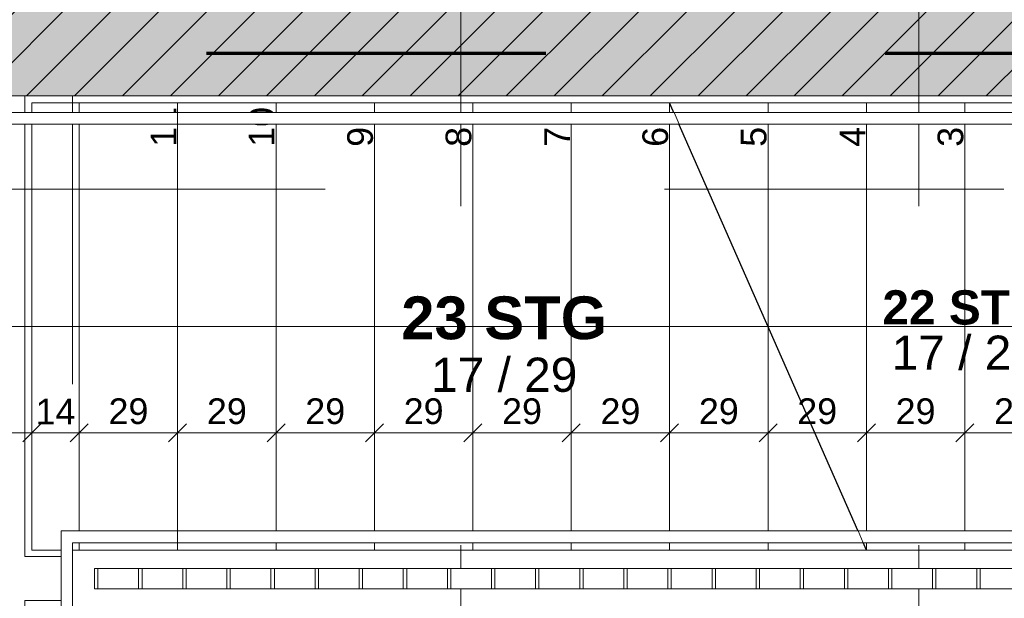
# Model space of a CAD drawing. Header units: metres. Extents: x -167 to 152, y -127 to 99.
# Tile 51 of 225: x -21.55 to -18.65, y -20.11 to -18.4. Entities that reach past the tile are written whole.
import ezdxf

# ---------------------------------------------------------------- set-up
doc = ezdxf.new("R2010")
doc.units = ezdxf.units.M
doc.header["$PDMODE"] = 1
doc.header["$PDSIZE"] = -2
for name, pattern in [('gestrichelt - 01', [2, 1, -1]), ('LPME_Schnittlinie', [7.62, 3.048, -4.572]), ('Raster 01', [2, 1, -1])]:
    doc.linetypes.add(name, pattern=pattern)
doc.layers.get('0').update_dxf_attribs({"lineweight": 25})
for name, color, linetype, lineweight, true_color in [('013_Beton und Stahlbetonarbeiten-000 Sichtbeton-341 tragende In', 5, 'Continuous', 5, 0x0000ff), ('013_Beton und Stahlbetonarbeiten-350 Stahlbeton Treppe Ansicht', 7, 'Continuous', 9, 0xa6a6a6), ('AV1-Raster', 7, 'Raster 01', 9, 0xa6a6a6), ('Beschriftung', 7, 'Continuous', 9, 0x555555)]:
    doc.layers.add(name, color=color, linetype=linetype, lineweight=lineweight, true_color=true_color)
for name, color, linetype, lineweight in [('013_Beton und Stahlbetonarbeiten-340 Innenwände', 7, 'Continuous', 18), ('031_Metallbauarbeiten-340 Treppen Geländer', 7, 'Continuous', 9), ('_1.35m (3D)', 7, 'Continuous', 9), ('_OG 1 (2D)', 7, 'Continuous', 9), ('AV1-Brandschutzkonzept-Brandschutzkonzept', 7, 'Continuous', 5)]:
    doc.layers.add(name, color=color, linetype=linetype, lineweight=lineweight)
doc.layers.get('0').freeze()
doc.styles.add('Arial', font='arial.ttf')
doc.styles.add('Arial (bold)', font='arialbd.ttf')
doc.dimstyles.new('Treppenhaus 50', dxfattribs={"dimtxt": 126.090495, "dimasz": 0.00106, "dimexe": 0.001, "dimexo": 0.003, "dimgap": 0.0005, "dimtad": 1, "dimdec": 3, "dimtxsty": 'Arial', "dimblk": 'VW_SLASH-1', "dimblk1": 'VW_SLASH-1', "dimblk2": 'VW_SLASH-1', "dimcen": 0, "dimdle": 0.0002, "dimadec": 3, "dimazin": 0, "dimtfac": 1, "dimtdec": 3, "dimtix": 1, "dimtmove": 0, "dimatfit": 0, "dimldrblk": 'VW_FILLEDARROW', "dimfxl": 0.002, "dimfxlon": 1, "dimfrac": 2, "dimtolj": 1, "dimarcsym": 0})

# ---------------------------------------------------------------- blocks, each defined once
blk = doc.blocks.new('Group-2')
at = {"layer": 'AV1-Raster'}
for p, q in [((-20.25, -22.95), (-20.25, 1.35)), ((-18.9, -22.95), (-18.9, 1.35)), ((1.35, -18.9), (-40.5, -18.9))]:
    blk.add_line(p, q, dxfattribs=at)
blk = doc.blocks.new('1.35m (3D)')
at = {"layer": 'AV1-Raster', "color": 7}
blk.add_blockref('Group-2', (0, 0), dxfattribs=at)
blk = doc.blocks.new('Treppensteigung')
at = {"layer": 'Beschriftung', "line_spacing_factor": 0.969122}
for s, insert, char_height, attachment_point, style in [('23 STG', (0, 0.0056), 0.12609, 8, 'Arial (bold)'), ('17 / 29', (0, -0.0468), 0.10087, 2, 'Arial')]:
    blk.add_mtext(s, dxfattribs=dict(at, insert=insert, char_height=char_height, attachment_point=attachment_point, style=style))
blk = doc.blocks.new('VW_SLASH-1')
at = {"color": 0, "linetype": 'ByBlock', "lineweight": -2, "transparency": 16777216}
blk.add_line((0.189, 0), (-1, 0), dxfattribs=at)
at = {"color": 0, "linetype": 'Continuous', "lineweight": -2, "transparency": 16777216, "flags": 128}
blk.add_lwpolyline([(0.5, 0.5), (-0.5, -0.5)], dxfattribs=at)
blk = doc.blocks.new('*D1629')
at = {"layer": '013_Beton und Stahlbetonarbeiten-350 Stahlbeton Treppe Ansicht', "color": 0, "linetype": 'Continuous', "lineweight": -2}
for p, q in [((-21.515, -19.5188), (-21.515, -19.6688)), ((-21.375, -19.5188), (-21.375, -19.6688)), ((-21.568, -19.6188), (-21.621, -19.6188)), ((-21.375, -19.6188), (-21.515, -19.6188)), ((-21.322, -19.6188), (-21.269, -19.6188))]:
    blk.add_line(p, q, dxfattribs=at)
at = {"layer": 'Defpoints', "color": 0}
for p in [(-21.515, -18.645), (-21.375, -18.8606), (-21.515, -19.6188)]:
    blk.add_point(p, dxfattribs=at)
at = {"layer": '013_Beton und Stahlbetonarbeiten-350 Stahlbeton Treppe Ansicht', "color": 0, "lineweight": -2, "xscale": 0.05302001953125, "yscale": 0.05302001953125, "zscale": 0.05302001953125}
blk.add_blockref('VW_SLASH-1', (-21.515, -19.6188), dxfattribs=at)
at = {"layer": '013_Beton und Stahlbetonarbeiten-350 Stahlbeton Treppe Ansicht', "color": 0, "lineweight": -2, "xscale": 0.05302001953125, "yscale": 0.05302001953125, "zscale": 0.05302001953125, "rotation": 180}
blk.add_blockref('VW_SLASH-1', (-21.375, -19.6188), dxfattribs=at)
at = {"layer": '013_Beton und Stahlbetonarbeiten-350 Stahlbeton Treppe Ansicht', "color": 0, "lineweight": 9, "insert": (-21.445, -19.5558), "char_height": 0.07565, "attachment_point": 5, "style": 'Arial'}
blk.add_mtext('\\A1;14', dxfattribs=at)
blk = doc.blocks.new('VW_FILLEDARROW')
at = {"color": 0, "linetype": 'Continuous', "lineweight": 5, "transparency": 16777216, "flags": 128}
blk.add_lwpolyline([(-2.994, 0.802), (0, 0), (-2.994, -0.802)], close=True, dxfattribs=at)
blk = doc.blocks.new('*D1630')
at = {"layer": '013_Beton und Stahlbetonarbeiten-350 Stahlbeton Treppe Ansicht', "color": 0, "linetype": 'Continuous', "lineweight": -2}
for p, q in [((-21.375, -19.5188), (-21.375, -19.6688)), ((-21.085, -19.5188), (-21.085, -19.6688)), ((-21.138, -19.6188), (-21.322, -19.6188))]:
    blk.add_line(p, q, dxfattribs=at)
at = {"layer": 'Defpoints', "color": 0}
for p in [(-21.375, -18.8606), (-21.085, -18.9391), (-21.375, -19.6188)]:
    blk.add_point(p, dxfattribs=at)
at = {"layer": '013_Beton und Stahlbetonarbeiten-350 Stahlbeton Treppe Ansicht', "color": 0, "lineweight": -2, "xscale": 0.05302001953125, "yscale": 0.05302001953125, "zscale": 0.05302001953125, "rotation": 180}
blk.add_blockref('VW_SLASH-1', (-21.375, -19.6188), dxfattribs=at)
at = {"layer": '013_Beton und Stahlbetonarbeiten-350 Stahlbeton Treppe Ansicht', "color": 0, "lineweight": -2, "xscale": 0.05302001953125, "yscale": 0.05302001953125, "zscale": 0.05302001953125}
blk.add_blockref('VW_SLASH-1', (-21.085, -19.6188), dxfattribs=at)
at = {"layer": '013_Beton und Stahlbetonarbeiten-350 Stahlbeton Treppe Ansicht', "color": 0, "lineweight": 9, "insert": (-21.23, -19.5552), "char_height": 0.07565, "attachment_point": 5, "style": 'Arial'}
blk.add_mtext('\\A1;29', dxfattribs=at)
blk = doc.blocks.new('*D1631')
at = {"layer": '013_Beton und Stahlbetonarbeiten-350 Stahlbeton Treppe Ansicht', "color": 0, "linetype": 'Continuous', "lineweight": -2}
for p, q in [((-21.085, -19.5188), (-21.085, -19.6688)), ((-20.795, -19.5188), (-20.795, -19.6688)), ((-20.848, -19.6188), (-21.032, -19.6188))]:
    blk.add_line(p, q, dxfattribs=at)
at = {"layer": 'Defpoints', "color": 0}
for p in [(-21.085, -18.9391), (-20.795, -18.9606), (-21.085, -19.6188)]:
    blk.add_point(p, dxfattribs=at)
at = {"layer": '013_Beton und Stahlbetonarbeiten-350 Stahlbeton Treppe Ansicht', "color": 0, "lineweight": -2, "xscale": 0.05302001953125, "yscale": 0.05302001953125, "zscale": 0.05302001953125, "rotation": 180}
blk.add_blockref('VW_SLASH-1', (-21.085, -19.6188), dxfattribs=at)
at = {"layer": '013_Beton und Stahlbetonarbeiten-350 Stahlbeton Treppe Ansicht', "color": 0, "lineweight": -2, "xscale": 0.05302001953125, "yscale": 0.05302001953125, "zscale": 0.05302001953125}
blk.add_blockref('VW_SLASH-1', (-20.795, -19.6188), dxfattribs=at)
at = {"layer": '013_Beton und Stahlbetonarbeiten-350 Stahlbeton Treppe Ansicht', "color": 0, "lineweight": 9, "insert": (-20.94, -19.5552), "char_height": 0.07565, "attachment_point": 5, "style": 'Arial'}
blk.add_mtext('\\A1;29', dxfattribs=at)
blk = doc.blocks.new('*D1632')
at = {"layer": '013_Beton und Stahlbetonarbeiten-350 Stahlbeton Treppe Ansicht', "color": 0, "linetype": 'Continuous', "lineweight": -2}
for p, q in [((-20.795, -19.5188), (-20.795, -19.6688)), ((-20.505, -19.5188), (-20.505, -19.6688)), ((-20.558, -19.6188), (-20.742, -19.6188))]:
    blk.add_line(p, q, dxfattribs=at)
at = {"layer": 'Defpoints', "color": 0}
for p in [(-20.795, -18.9606), (-20.505, -19.2367), (-20.795, -19.6188)]:
    blk.add_point(p, dxfattribs=at)
at = {"layer": '013_Beton und Stahlbetonarbeiten-350 Stahlbeton Treppe Ansicht', "color": 0, "lineweight": -2, "xscale": 0.05302001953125, "yscale": 0.05302001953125, "zscale": 0.05302001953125, "rotation": 180}
blk.add_blockref('VW_SLASH-1', (-20.795, -19.6188), dxfattribs=at)
at = {"layer": '013_Beton und Stahlbetonarbeiten-350 Stahlbeton Treppe Ansicht', "color": 0, "lineweight": -2, "xscale": 0.05302001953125, "yscale": 0.05302001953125, "zscale": 0.05302001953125}
blk.add_blockref('VW_SLASH-1', (-20.505, -19.6188), dxfattribs=at)
at = {"layer": '013_Beton und Stahlbetonarbeiten-350 Stahlbeton Treppe Ansicht', "color": 0, "lineweight": 9, "insert": (-20.65, -19.5552), "char_height": 0.07565, "attachment_point": 5, "style": 'Arial'}
blk.add_mtext('\\A1;29', dxfattribs=at)
blk = doc.blocks.new('*D1633')
at = {"layer": '013_Beton und Stahlbetonarbeiten-350 Stahlbeton Treppe Ansicht', "color": 0, "linetype": 'Continuous', "lineweight": -2}
for p, q in [((-20.505, -19.5188), (-20.505, -19.6688)), ((-20.215, -19.5188), (-20.215, -19.6688)), ((-20.268, -19.6188), (-20.452, -19.6188))]:
    blk.add_line(p, q, dxfattribs=at)
at = {"layer": 'Defpoints', "color": 0}
for p in [(-20.505, -19.2367), (-20.215, -19.3047), (-20.505, -19.6188)]:
    blk.add_point(p, dxfattribs=at)
at = {"layer": '013_Beton und Stahlbetonarbeiten-350 Stahlbeton Treppe Ansicht', "color": 0, "lineweight": -2, "xscale": 0.05302001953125, "yscale": 0.05302001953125, "zscale": 0.05302001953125, "rotation": 180}
blk.add_blockref('VW_SLASH-1', (-20.505, -19.6188), dxfattribs=at)
at = {"layer": '013_Beton und Stahlbetonarbeiten-350 Stahlbeton Treppe Ansicht', "color": 0, "lineweight": -2, "xscale": 0.05302001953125, "yscale": 0.05302001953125, "zscale": 0.05302001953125}
blk.add_blockref('VW_SLASH-1', (-20.215, -19.6188), dxfattribs=at)
at = {"layer": '013_Beton und Stahlbetonarbeiten-350 Stahlbeton Treppe Ansicht', "color": 0, "lineweight": 9, "insert": (-20.36, -19.5552), "char_height": 0.07565, "attachment_point": 5, "style": 'Arial'}
blk.add_mtext('\\A1;29', dxfattribs=at)
blk = doc.blocks.new('*D1634')
at = {"layer": '013_Beton und Stahlbetonarbeiten-350 Stahlbeton Treppe Ansicht', "color": 0, "linetype": 'Continuous', "lineweight": -2}
for p, q in [((-20.215, -19.5188), (-20.215, -19.6688)), ((-19.925, -19.5188), (-19.925, -19.6688)), ((-19.978, -19.6188), (-20.162, -19.6188))]:
    blk.add_line(p, q, dxfattribs=at)
at = {"layer": 'Defpoints', "color": 0}
for p in [(-20.215, -19.3047), (-19.925, -19.3047), (-20.215, -19.6188)]:
    blk.add_point(p, dxfattribs=at)
at = {"layer": '013_Beton und Stahlbetonarbeiten-350 Stahlbeton Treppe Ansicht', "color": 0, "lineweight": -2, "xscale": 0.05302001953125, "yscale": 0.05302001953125, "zscale": 0.05302001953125, "rotation": 180}
blk.add_blockref('VW_SLASH-1', (-20.215, -19.6188), dxfattribs=at)
at = {"layer": '013_Beton und Stahlbetonarbeiten-350 Stahlbeton Treppe Ansicht', "color": 0, "lineweight": -2, "xscale": 0.05302001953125, "yscale": 0.05302001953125, "zscale": 0.05302001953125}
blk.add_blockref('VW_SLASH-1', (-19.925, -19.6188), dxfattribs=at)
at = {"layer": '013_Beton und Stahlbetonarbeiten-350 Stahlbeton Treppe Ansicht', "color": 0, "lineweight": 9, "insert": (-20.07, -19.5552), "char_height": 0.07565, "attachment_point": 5, "style": 'Arial'}
blk.add_mtext('\\A1;29', dxfattribs=at)
blk = doc.blocks.new('*D1635')
at = {"layer": '013_Beton und Stahlbetonarbeiten-350 Stahlbeton Treppe Ansicht', "color": 0, "linetype": 'Continuous', "lineweight": -2}
for p, q in [((-19.925, -19.5188), (-19.925, -19.6688)), ((-19.635, -19.5188), (-19.635, -19.6688)), ((-19.688, -19.6188), (-19.872, -19.6188))]:
    blk.add_line(p, q, dxfattribs=at)
at = {"layer": 'Defpoints', "color": 0}
for p in [(-19.635, -19.1708), (-19.925, -19.3047), (-19.925, -19.6188)]:
    blk.add_point(p, dxfattribs=at)
at = {"layer": '013_Beton und Stahlbetonarbeiten-350 Stahlbeton Treppe Ansicht', "color": 0, "lineweight": -2, "xscale": 0.05302001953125, "yscale": 0.05302001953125, "zscale": 0.05302001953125, "rotation": 180}
blk.add_blockref('VW_SLASH-1', (-19.925, -19.6188), dxfattribs=at)
at = {"layer": '013_Beton und Stahlbetonarbeiten-350 Stahlbeton Treppe Ansicht', "color": 0, "lineweight": -2, "xscale": 0.05302001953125, "yscale": 0.05302001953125, "zscale": 0.05302001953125}
blk.add_blockref('VW_SLASH-1', (-19.635, -19.6188), dxfattribs=at)
at = {"layer": '013_Beton und Stahlbetonarbeiten-350 Stahlbeton Treppe Ansicht', "color": 0, "lineweight": 9, "insert": (-19.78, -19.5552), "char_height": 0.07565, "attachment_point": 5, "style": 'Arial'}
blk.add_mtext('\\A1;29', dxfattribs=at)
blk = doc.blocks.new('*D1636')
at = {"layer": '013_Beton und Stahlbetonarbeiten-350 Stahlbeton Treppe Ansicht', "color": 0, "linetype": 'Continuous', "lineweight": -2}
for p, q in [((-19.635, -19.5188), (-19.635, -19.6688)), ((-19.345, -19.5188), (-19.345, -19.6688)), ((-19.398, -19.6188), (-19.582, -19.6188))]:
    blk.add_line(p, q, dxfattribs=at)
at = {"layer": 'Defpoints', "color": 0}
for p in [(-19.635, -19.1708), (-19.345, -19.2874), (-19.635, -19.6188)]:
    blk.add_point(p, dxfattribs=at)
at = {"layer": '013_Beton und Stahlbetonarbeiten-350 Stahlbeton Treppe Ansicht', "color": 0, "lineweight": -2, "xscale": 0.05302001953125, "yscale": 0.05302001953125, "zscale": 0.05302001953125, "rotation": 180}
blk.add_blockref('VW_SLASH-1', (-19.635, -19.6188), dxfattribs=at)
at = {"layer": '013_Beton und Stahlbetonarbeiten-350 Stahlbeton Treppe Ansicht', "color": 0, "lineweight": -2, "xscale": 0.05302001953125, "yscale": 0.05302001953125, "zscale": 0.05302001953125}
blk.add_blockref('VW_SLASH-1', (-19.345, -19.6188), dxfattribs=at)
at = {"layer": '013_Beton und Stahlbetonarbeiten-350 Stahlbeton Treppe Ansicht', "color": 0, "lineweight": 9, "insert": (-19.49, -19.5552), "char_height": 0.07565, "attachment_point": 5, "style": 'Arial'}
blk.add_mtext('\\A1;29', dxfattribs=at)
blk = doc.blocks.new('*D1637')
at = {"layer": '013_Beton und Stahlbetonarbeiten-350 Stahlbeton Treppe Ansicht', "color": 0, "linetype": 'Continuous', "lineweight": -2}
for p, q in [((-19.345, -19.5188), (-19.345, -19.6688)), ((-19.055, -19.5188), (-19.055, -19.6688)), ((-19.108, -19.6188), (-19.292, -19.6188))]:
    blk.add_line(p, q, dxfattribs=at)
at = {"layer": 'Defpoints', "color": 0}
for p in [(-19.055, -18.8948), (-19.345, -19.2874), (-19.345, -19.6188)]:
    blk.add_point(p, dxfattribs=at)
at = {"layer": '013_Beton und Stahlbetonarbeiten-350 Stahlbeton Treppe Ansicht', "color": 0, "lineweight": -2, "xscale": 0.05302001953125, "yscale": 0.05302001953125, "zscale": 0.05302001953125, "rotation": 180}
blk.add_blockref('VW_SLASH-1', (-19.345, -19.6188), dxfattribs=at)
at = {"layer": '013_Beton und Stahlbetonarbeiten-350 Stahlbeton Treppe Ansicht', "color": 0, "lineweight": -2, "xscale": 0.05302001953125, "yscale": 0.05302001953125, "zscale": 0.05302001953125}
blk.add_blockref('VW_SLASH-1', (-19.055, -19.6188), dxfattribs=at)
at = {"layer": '013_Beton und Stahlbetonarbeiten-350 Stahlbeton Treppe Ansicht', "color": 0, "lineweight": 9, "insert": (-19.2, -19.5552), "char_height": 0.07565, "attachment_point": 5, "style": 'Arial'}
blk.add_mtext('\\A1;29', dxfattribs=at)
blk = doc.blocks.new('*D1638')
at = {"layer": '013_Beton und Stahlbetonarbeiten-350 Stahlbeton Treppe Ansicht', "color": 0, "linetype": 'Continuous', "lineweight": -2}
for p, q in [((-19.055, -19.5188), (-19.055, -19.6688)), ((-18.765, -19.5188), (-18.765, -19.6688)), ((-18.818, -19.6188), (-19.002, -19.6188))]:
    blk.add_line(p, q, dxfattribs=at)
at = {"layer": 'Defpoints', "color": 0}
for p in [(-19.055, -18.8948), (-18.765, -18.8948), (-19.055, -19.6188)]:
    blk.add_point(p, dxfattribs=at)
at = {"layer": '013_Beton und Stahlbetonarbeiten-350 Stahlbeton Treppe Ansicht', "color": 0, "lineweight": -2, "xscale": 0.05302001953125, "yscale": 0.05302001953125, "zscale": 0.05302001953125, "rotation": 180}
blk.add_blockref('VW_SLASH-1', (-19.055, -19.6188), dxfattribs=at)
at = {"layer": '013_Beton und Stahlbetonarbeiten-350 Stahlbeton Treppe Ansicht', "color": 0, "lineweight": -2, "xscale": 0.05302001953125, "yscale": 0.05302001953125, "zscale": 0.05302001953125}
blk.add_blockref('VW_SLASH-1', (-18.765, -19.6188), dxfattribs=at)
at = {"layer": '013_Beton und Stahlbetonarbeiten-350 Stahlbeton Treppe Ansicht', "color": 0, "lineweight": 9, "insert": (-18.91, -19.5552), "char_height": 0.07565, "attachment_point": 5, "style": 'Arial'}
blk.add_mtext('\\A1;29', dxfattribs=at)
blk = doc.blocks.new('*D1639')
at = {"layer": '013_Beton und Stahlbetonarbeiten-350 Stahlbeton Treppe Ansicht', "color": 0, "linetype": 'Continuous', "lineweight": -2}
for p, q in [((-18.765, -19.5188), (-18.765, -19.6688)), ((-18.475, -19.5188), (-18.475, -19.6688)), ((-18.528, -19.6188), (-18.712, -19.6188))]:
    blk.add_line(p, q, dxfattribs=at)
at = {"layer": 'Defpoints', "color": 0}
for p in [(-18.765, -18.8948), (-18.475, -18.9296), (-18.765, -19.6188)]:
    blk.add_point(p, dxfattribs=at)
at = {"layer": '013_Beton und Stahlbetonarbeiten-350 Stahlbeton Treppe Ansicht', "color": 0, "lineweight": -2, "xscale": 0.05302001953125, "yscale": 0.05302001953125, "zscale": 0.05302001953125, "rotation": 180}
blk.add_blockref('VW_SLASH-1', (-18.765, -19.6188), dxfattribs=at)
at = {"layer": '013_Beton und Stahlbetonarbeiten-350 Stahlbeton Treppe Ansicht', "color": 0, "lineweight": -2, "xscale": 0.05302001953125, "yscale": 0.05302001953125, "zscale": 0.05302001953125}
blk.add_blockref('VW_SLASH-1', (-18.475, -19.6188), dxfattribs=at)
at = {"layer": '013_Beton und Stahlbetonarbeiten-350 Stahlbeton Treppe Ansicht', "color": 0, "lineweight": 9, "insert": (-18.62, -19.5552), "char_height": 0.07565, "attachment_point": 5, "style": 'Arial'}
blk.add_mtext('\\A1;29', dxfattribs=at)
blk = doc.blocks.new('Treppensteigung2')
at = {"layer": 'Beschriftung', "color": 7, "char_height": 0.10087, "line_spacing_factor": 0.969122}
for s, insert, attachment_point, style in [('22 STG', (0, 0.0046), 8, 'Arial (bold)'), ('17 / 29', (0, -0.0268), 2, 'Arial')]:
    blk.add_mtext(s, dxfattribs=dict(at, insert=insert, attachment_point=attachment_point, style=style))
blk = doc.blocks.new('Group-666')
at = {"color": 255, "linetype": 'Continuous', "lineweight": 13, "transparency": 33554687}
blk.add_wipeout([(-21.33, -20.0783), (-17.94, -20.0783), (-17.94, -20.0183), (-21.33, -20.0183)], dxfattribs=at).dxf.layer = '031_Metallbauarbeiten-340 Treppen Geländer'
at = {"layer": '031_Metallbauarbeiten-340 Treppen Geländer', "color": 8, "linetype": 'Continuous', "lineweight": 13, "transparency": 33554687, "flags": 128}
blk.add_lwpolyline([(-21.33, -20.0783), (-17.94, -20.0783), (-17.94, -20.0183), (-21.33, -20.0183)], close=True, dxfattribs=at)
at = {"color": 255, "linetype": 'Continuous', "lineweight": 13, "transparency": 33554687}
for points in [[(-21.33, -20.0183), (-21.32, -20.0183), (-21.32, -20.0783), (-21.33, -20.0783)], [(-21.2, -20.0183), (-21.19, -20.0183), (-21.19, -20.0783), (-21.2, -20.0783)], [(-21.07, -20.0183), (-21.06, -20.0183), (-21.06, -20.0783), (-21.07, -20.0783)], [(-20.94, -20.0183), (-20.93, -20.0183), (-20.93, -20.0783), (-20.94, -20.0783)], [(-20.81, -20.0183), (-20.8, -20.0183), (-20.8, -20.0783), (-20.81, -20.0783)], [(-20.68, -20.0183), (-20.67, -20.0183), (-20.67, -20.0783), (-20.68, -20.0783)], [(-20.55, -20.0183), (-20.54, -20.0183), (-20.54, -20.0783), (-20.55, -20.0783)], [(-20.42, -20.0183), (-20.41, -20.0183), (-20.41, -20.0783), (-20.42, -20.0783)], [(-20.29, -20.0183), (-20.28, -20.0183), (-20.28, -20.0783), (-20.29, -20.0783)], [(-20.16, -20.0183), (-20.15, -20.0183), (-20.15, -20.0783), (-20.16, -20.0783)], [(-20.03, -20.0183), (-20.02, -20.0183), (-20.02, -20.0783), (-20.03, -20.0783)], [(-19.9, -20.0183), (-19.89, -20.0183), (-19.89, -20.0783), (-19.9, -20.0783)], [(-19.77, -20.0183), (-19.76, -20.0183), (-19.76, -20.0783), (-19.77, -20.0783)], [(-19.64, -20.0183), (-19.63, -20.0183), (-19.63, -20.0783), (-19.64, -20.0783)], [(-19.51, -20.0183), (-19.5, -20.0183), (-19.5, -20.0783), (-19.51, -20.0783)], [(-19.38, -20.0183), (-19.37, -20.0183), (-19.37, -20.0783), (-19.38, -20.0783)], [(-19.25, -20.0183), (-19.24, -20.0183), (-19.24, -20.0783), (-19.25, -20.0783)], [(-19.12, -20.0183), (-19.11, -20.0183), (-19.11, -20.0783), (-19.12, -20.0783)], [(-18.99, -20.0183), (-18.98, -20.0183), (-18.98, -20.0783), (-18.99, -20.0783)], [(-18.86, -20.0183), (-18.85, -20.0183), (-18.85, -20.0783), (-18.86, -20.0783)], [(-18.73, -20.0183), (-18.72, -20.0183), (-18.72, -20.0783), (-18.73, -20.0783)]]:
    blk.add_wipeout(points, dxfattribs=at).dxf.layer = '031_Metallbauarbeiten-340 Treppen Geländer'
at = {"layer": '031_Metallbauarbeiten-340 Treppen Geländer', "color": 7, "linetype": 'Continuous', "lineweight": 13, "transparency": 33554687, "flags": 128}
for points in [[(-21.33, -20.0183), (-21.32, -20.0183), (-21.32, -20.0783), (-21.33, -20.0783)], [(-21.2, -20.0183), (-21.19, -20.0183), (-21.19, -20.0783), (-21.2, -20.0783)], [(-21.07, -20.0183), (-21.06, -20.0183), (-21.06, -20.0783), (-21.07, -20.0783)], [(-20.94, -20.0183), (-20.93, -20.0183), (-20.93, -20.0783), (-20.94, -20.0783)], [(-20.81, -20.0183), (-20.8, -20.0183), (-20.8, -20.0783), (-20.81, -20.0783)], [(-20.68, -20.0183), (-20.67, -20.0183), (-20.67, -20.0783), (-20.68, -20.0783)], [(-20.55, -20.0183), (-20.54, -20.0183), (-20.54, -20.0783), (-20.55, -20.0783)], [(-20.42, -20.0183), (-20.41, -20.0183), (-20.41, -20.0783), (-20.42, -20.0783)], [(-20.29, -20.0183), (-20.28, -20.0183), (-20.28, -20.0783), (-20.29, -20.0783)], [(-20.16, -20.0183), (-20.15, -20.0183), (-20.15, -20.0783), (-20.16, -20.0783)], [(-20.03, -20.0183), (-20.02, -20.0183), (-20.02, -20.0783), (-20.03, -20.0783)], [(-19.9, -20.0183), (-19.89, -20.0183), (-19.89, -20.0783), (-19.9, -20.0783)], [(-19.77, -20.0183), (-19.76, -20.0183), (-19.76, -20.0783), (-19.77, -20.0783)], [(-19.64, -20.0183), (-19.63, -20.0183), (-19.63, -20.0783), (-19.64, -20.0783)], [(-19.51, -20.0183), (-19.5, -20.0183), (-19.5, -20.0783), (-19.51, -20.0783)], [(-19.38, -20.0183), (-19.37, -20.0183), (-19.37, -20.0783), (-19.38, -20.0783)], [(-19.25, -20.0183), (-19.24, -20.0183), (-19.24, -20.0783), (-19.25, -20.0783)], [(-19.12, -20.0183), (-19.11, -20.0183), (-19.11, -20.0783), (-19.12, -20.0783)], [(-18.99, -20.0183), (-18.98, -20.0183), (-18.98, -20.0783), (-18.99, -20.0783)], [(-18.86, -20.0183), (-18.85, -20.0183), (-18.85, -20.0783), (-18.86, -20.0783)], [(-18.73, -20.0183), (-18.72, -20.0183), (-18.72, -20.0783), (-18.73, -20.0783)]]:
    blk.add_lwpolyline(points, close=True, dxfattribs=at)
blk = doc.blocks.new('Group-667')
at = {"color": 255, "linetype": 'Continuous', "lineweight": 13, "transparency": 33554687}
blk.add_wipeout([(-19.0794, -19.9076), (-17.895, -19.9076), (-17.895, -19.9426), (-19.0641, -19.9426)], dxfattribs=at).dxf.layer = '031_Metallbauarbeiten-340 Treppen Geländer'
at = {"layer": '031_Metallbauarbeiten-340 Treppen Geländer', "color": 7, "linetype": 'Continuous', "lineweight": 13, "flags": 128}
blk.add_lwpolyline([(-19.0794, -19.9076), (-17.895, -19.9076), (-17.895, -19.9426), (-19.0641, -19.9426)], close=True, dxfattribs=at)
at = {"color": 255, "linetype": 'Continuous', "lineweight": 9, "transparency": 33554687}
blk.add_wipeout([(-19.0641, -19.9426), (-21.085, -19.9426), (-21.085, -19.9076), (-19.0794, -19.9076)], dxfattribs=at).dxf.layer = '031_Metallbauarbeiten-340 Treppen Geländer'
at = {"layer": '031_Metallbauarbeiten-340 Treppen Geländer', "color": 253, "linetype": 'Continuous', "lineweight": 9, "flags": 128}
blk.add_lwpolyline([(-19.0641, -19.9426), (-21.085, -19.9426), (-21.085, -19.9076), (-19.0794, -19.9076)], close=True, dxfattribs=at)
at = {"color": 255, "linetype": 'Continuous', "lineweight": 9, "transparency": 33554687}
blk.add_wipeout([(-21.4287, -19.9076), (-21.085, -19.9076), (-21.085, -19.9426), (-21.395, -19.9426), (-21.395, -20.1539), (-21.375, -20.1539), (-21.375, -20.1889), (-21.4287, -20.1889)], dxfattribs=at).dxf.layer = '031_Metallbauarbeiten-340 Treppen Geländer'
at = {"layer": '031_Metallbauarbeiten-340 Treppen Geländer', "color": 253, "linetype": 'Continuous', "lineweight": 9, "flags": 128}
blk.add_lwpolyline([(-21.4287, -19.9076), (-21.085, -19.9076), (-21.085, -19.9426), (-21.395, -19.9426), (-21.395, -20.1539), (-21.375, -20.1539), (-21.375, -20.1889), (-21.4287, -20.1889)], close=True, dxfattribs=at)
blk = doc.blocks.new('Group-668')
at = {"color": 255, "linetype": 'Continuous', "lineweight": 9}
blk.add_wipeout([(-21.085, -18.6733), (-19.6193, -18.6733), (-19.6064, -18.7083), (-21.085, -18.7083)], dxfattribs=at).dxf.layer = '031_Metallbauarbeiten-340 Treppen Geländer'
at = {"layer": '031_Metallbauarbeiten-340 Treppen Geländer', "color": 253, "linetype": 'Continuous', "lineweight": 9, "flags": 128}
blk.add_lwpolyline([(-21.085, -18.6733), (-19.6193, -18.6733), (-19.6064, -18.7083), (-21.085, -18.7083)], close=True, dxfattribs=at)
at = {"color": 255, "linetype": 'Continuous', "lineweight": 9}
blk.add_wipeout([(-22.74, -21.3883), (-21.375, -21.3883), (-21.375, -21.4233), (-22.775, -21.4233), (-22.775, -18.6733), (-21.085, -18.6733), (-21.085, -18.7083), (-22.74, -18.7083)], dxfattribs=at).dxf.layer = '031_Metallbauarbeiten-340 Treppen Geländer'
at = {"color": 255, "linetype": 'Continuous', "lineweight": 13, "transparency": 33554687}
blk.add_wipeout([(-19.6218, -18.6733), (-17.895, -18.6733), (-17.895, -18.7083), (-19.6064, -18.7083)], dxfattribs=at).dxf.layer = '031_Metallbauarbeiten-340 Treppen Geländer'
at = {"layer": '031_Metallbauarbeiten-340 Treppen Geländer', "color": 253, "linetype": 'Continuous', "lineweight": 9, "flags": 128}
blk.add_lwpolyline([(-22.74, -21.3883), (-21.375, -21.3883), (-21.375, -21.4233), (-22.775, -21.4233), (-22.775, -18.6733), (-21.085, -18.6733), (-21.085, -18.7083), (-22.74, -18.7083)], close=True, dxfattribs=at)
at = {"layer": '031_Metallbauarbeiten-340 Treppen Geländer', "color": 7, "linetype": 'Continuous', "lineweight": 13, "flags": 128}
blk.add_lwpolyline([(-19.6218, -18.6733), (-17.895, -18.6733), (-17.895, -18.7083), (-19.6064, -18.7083)], close=True, dxfattribs=at)
blk = doc.blocks.new('Group-662')
at = {"layer": '013_Beton und Stahlbetonarbeiten-350 Stahlbeton Treppe Ansicht', "linetype": 'Raster 01'}
blk.add_line((-21.395, -21.475), (-21.395, -18.625), dxfattribs=at)
at = {"layer": '013_Beton und Stahlbetonarbeiten-350 Stahlbeton Treppe Ansicht', "linetype": 'Continuous'}
for p, q in [((-19.635, -18.645), (-21.515, -18.645)), ((-21.085, -18.645), (-21.085, -19.965)), ((-20.795, -18.645), (-20.795, -19.965)), ((-20.505, -18.645), (-20.505, -19.965)), ((-20.215, -18.645), (-20.215, -19.965)), ((-19.925, -18.645), (-19.925, -19.965)), ((-19.635, -18.645), (-19.635, -19.965)), ((-19.345, -19.305), (-19.345, -19.965))]:
    blk.add_line(p, q, dxfattribs=at)
at = {"layer": '013_Beton und Stahlbetonarbeiten-350 Stahlbeton Treppe Ansicht', "color": 252, "linetype": 'Continuous', "true_color": 0x888888}
for p, q in [((-21.515, -19.965), (-21.515, -18.645)), ((-21.375, -19.965), (-21.375, -18.645)), ((-21.515, -19.965), (-19.055, -19.965))]:
    blk.add_line(p, q, dxfattribs=at)
at = {"layer": '013_Beton und Stahlbetonarbeiten-350 Stahlbeton Treppe Ansicht', "color": 7, "linetype": 'LPME_Schnittlinie', "lineweight": 25}
blk.add_line((-19.055, -19.965), (-19.635, -18.645), dxfattribs=at)
at = {"layer": '013_Beton und Stahlbetonarbeiten-350 Stahlbeton Treppe Ansicht', "color": 7}
for p, q in [((-19.345, -18.645), (-19.345, -19.305)), ((-19.055, -18.645), (-19.055, -19.965)), ((-18.765, -18.645), (-18.765, -19.965)), ((-19.055, -19.965), (-17.755, -19.965))]:
    blk.add_line(p, q, dxfattribs=at)
at = {"layer": '013_Beton und Stahlbetonarbeiten-350 Stahlbeton Treppe Ansicht', "color": 7, "linetype": 'Continuous', "lineweight": 18, "transparency": 33554687}
blk.add_line((-19.345, -19.305), (-18.185, -19.305), dxfattribs=at)
at = {"layer": '013_Beton und Stahlbetonarbeiten-350 Stahlbeton Treppe Ansicht', "linetype": 'Continuous', "flags": 128}
blk.add_lwpolyline([(-21.535, -18.625), (-21.535, -19.9833), (-21.395, -19.9833), (-21.395, -20.1133), (-21.535, -20.1133), (-21.535, -21.475)], dxfattribs=at)
at = {"layer": '013_Beton und Stahlbetonarbeiten-350 Stahlbeton Treppe Ansicht', "color": 7, "flags": 128}
blk.add_lwpolyline([(-17.755, -18.645), (-19.246, -18.645), (-19.635, -18.645)], dxfattribs=at)
at = {"layer": '013_Beton und Stahlbetonarbeiten-350 Stahlbeton Treppe Ansicht', "color": 7}
blk.add_blockref('Treppensteigung2', (-18.765, -19.305), dxfattribs=at)
at = {"layer": '013_Beton und Stahlbetonarbeiten-350 Stahlbeton Treppe Ansicht', "attachment_point": 7, "rotation": 90, "line_spacing_factor": 0.971931, "style": 'Arial'}
for s, insert, char_height in [('11', (-21.0885, -18.775, -3.29), 0.07565), ('10', (-20.7985, -18.775, -3.29), 0.07565), ('9', (-20.5085, -18.775, -3.29), 0.0757), ('8', (-20.2185, -18.775, -3.29), 0.0757), ('7', (-19.9285, -18.775, -3.29), 0.0757), ('6', (-19.6385, -18.775, -3.29), 0.0757)]:
    blk.add_mtext(s, dxfattribs=dict(at, insert=insert, char_height=char_height))
at = {"layer": '013_Beton und Stahlbetonarbeiten-350 Stahlbeton Treppe Ansicht', "color": 7, "char_height": 0.0757, "attachment_point": 7, "rotation": 90, "line_spacing_factor": 0.971931, "style": 'Arial'}
for s, insert in [('5', (-19.3485, -18.775, -3.29)), ('4', (-19.0585, -18.775, -3.29)), ('3', (-18.7685, -18.775, -3.29))]:
    blk.add_mtext(s, dxfattribs=dict(at, insert=insert))
at = {"layer": '013_Beton und Stahlbetonarbeiten-350 Stahlbeton Treppe Ansicht', "color": 7, "linetype": 'Continuous', "lineweight": 9}
for base, p1, p2, text, picture, middle in [((-21.515, -19.6188, -3.29), (-21.375, -18.8606, -3.29), (-21.515, -18.645, -3.29), '14', '*D1629', (-21.445, -19.5558, -3.29)), ((-21.375, -19.6188, -3.29), (-21.085, -18.9391, -3.29), (-21.375, -18.8606, -3.29), '29', '*D1630', (-21.23, -19.5552, -3.29)), ((-19.345, -19.6188, -3.29), (-19.055, -18.8948, -3.29), (-19.345, -19.2874, -3.29), '29', '*D1637', (-19.2, -19.5552, -3.29)), ((-18.765, -19.6188, -3.29), (-18.475, -18.9296, -3.29), (-18.765, -18.8948, -3.29), '29', '*D1639', (-18.62, -19.5552, -3.29)), ((-21.085, -19.6188, -3.29), (-20.795, -18.9606, -3.29), (-21.085, -18.9391, -3.29), '29', '*D1631', (-20.94, -19.5552, -3.29)), ((-20.795, -19.6188, -3.29), (-20.505, -19.2367, -3.29), (-20.795, -18.9606, -3.29), '29', '*D1632', (-20.65, -19.5552, -3.29)), ((-19.925, -19.6188, -3.29), (-19.635, -19.1708, -3.29), (-19.925, -19.3047, -3.29), '29', '*D1635', (-19.78, -19.5552, -3.29)), ((-19.635, -19.6188, -3.29), (-19.345, -19.2874, -3.29), (-19.635, -19.1708, -3.29), '29', '*D1636', (-19.49, -19.5552, -3.29)), ((-20.505, -19.6188, -3.29), (-20.215, -19.3047, -3.29), (-20.505, -19.2367, -3.29), '29', '*D1633', (-20.36, -19.5552, -3.29))]:
    dim = blk.add_linear_dim(base=base, p1=p1, p2=p2, text=text, dimstyle='Treppenhaus 50', override={"dimtxt": 0.075654, "dimasz": 0.05302, "dimexe": 0.05, "dimgap": 0.025, "dimpost": '<>', "dimtxsty": 'Arial', "dimdle": 0.01, "dimtmove": 2, "dimfxl": 0.1}, dxfattribs=at)
    dim.commit()
    dim.dimension.update_dxf_attribs({"geometry": picture, "text_midpoint": middle})
for p1, p2, distance, picture, middle in [((-18.765, -18.8948, -3.29), (-19.055, -18.8948, -3.29), 0.724, '*D1638', (-18.91, -19.5552, -3.29)), ((-19.925, -19.3047, -3.29), (-20.215, -19.3047, -3.29), 0.3141, '*D1634', (-20.07, -19.5552, -3.29))]:
    dim = blk.add_aligned_dim(p1=p1, p2=p2, distance=distance, text='29', dimstyle='Treppenhaus 50', override={"dimtxt": 0.075654, "dimasz": 0.05302, "dimexe": 0.05, "dimgap": 0.025, "dimpost": '<>', "dimtxsty": 'Arial', "dimdle": 0.01, "dimtmove": 2, "dimfxl": 0.1}, dxfattribs=at)
    dim.commit()
    dim.dimension.update_dxf_attribs({"geometry": picture, "text_midpoint": middle})
at = {"color": 255, "lineweight": 18, "transparency": 33554687}
blk.add_wipeout([(-19.343, -19.3062), (-19.345, -19.305), (-19.343, -19.3038)], dxfattribs=at).dxf.layer = '013_Beton und Stahlbetonarbeiten-350 Stahlbeton Treppe Ansicht'
at = {"layer": '013_Beton und Stahlbetonarbeiten-350 Stahlbeton Treppe Ansicht', "linetype": 'Continuous', "flags": 128}
blk.add_lwpolyline([(-18.185, -20.795), (-22.2172, -20.795), (-22.2172, -19.305), (-19.345, -19.305)], dxfattribs=at)
at = {"layer": '013_Beton und Stahlbetonarbeiten-350 Stahlbeton Treppe Ansicht', "color": 7, "lineweight": 18, "transparency": 33554687, "flags": 128}
blk.add_lwpolyline([(-19.343, -19.3062), (-19.345, -19.305), (-19.343, -19.3038)], close=True, dxfattribs=at)
blk = doc.blocks.new('OG 1 (2D)')
at = {"layer": '013_Beton und Stahlbetonarbeiten-000 Sichtbeton-341 tragende In', "linetype": 'Continuous', "lineweight": 0}
blk.add_hatch(color=30, dxfattribs=at).paths.add_polyline_path([(-17.925, -16.325), (-17.925, -18.575), (-22.875, -18.575), (-22.875, -21.525), (-22.825, -21.475), (-22.825, -18.625), (-17.875, -18.625), (-17.875, -16.325)])
at = {"layer": '013_Beton und Stahlbetonarbeiten-340 Innenwände', "linetype": 'Continuous', "lineweight": 0, "true_color": 0xc0c0c0}
blk.add_hatch(color=9, dxfattribs=at).paths.add_polyline_path([(-22.15, -16.075), (-22.15, -16.325), (-22.825, -16.325), (-22.825, -18.375), (-18.125, -18.375), (-18.125, -16.325), (-19.15, -16.325), (-19.15, -16.075), (-17.875, -16.075), (-17.875, -18.625), (-22.825, -18.625), (-22.825, -21.475), (-23.075, -21.475), (-23.075, -16.075)])
at = {"layer": '013_Beton und Stahlbetonarbeiten-340 Innenwände', "linetype": 'Continuous', "lineweight": 13}
h = blk.add_hatch(dxfattribs=at)
h.set_pattern_fill('Stahlbeton', color=251, style=0, pattern_type=2)
h.set_pattern_definition([(45, (0, 0), (0.07071068, -0.07071068), [0.025, -0.025])])
h.paths.add_polyline_path([(-22.15, -16.075), (-22.15, -16.325), (-22.825, -16.325), (-22.825, -18.375), (-18.125, -18.375), (-18.125, -16.325), (-19.15, -16.325), (-19.15, -16.075), (-17.875, -16.075), (-17.875, -18.625), (-22.825, -18.625), (-22.825, -21.475), (-23.075, -21.475), (-23.075, -16.075)])
h = blk.add_hatch(dxfattribs=at)
h.set_pattern_fill('Stahlbeton-1', color=251, style=0, pattern_type=2)
h.set_pattern_definition([(-135, (0.03106, -0.03313), (0.07071068, -0.07071068), [])])
h.paths.add_polyline_path([(-22.15, -16.075), (-22.15, -16.325), (-22.825, -16.325), (-22.825, -18.375), (-18.125, -18.375), (-18.125, -16.325), (-19.15, -16.325), (-19.15, -16.075), (-17.875, -16.075), (-17.875, -18.625), (-22.825, -18.625), (-22.825, -21.475), (-23.075, -21.475), (-23.075, -16.075)])
at = {"layer": '013_Beton und Stahlbetonarbeiten-340 Innenwände', "flags": 128}
blk.add_lwpolyline([(-22.15, -16.075), (-22.15, -16.325), (-22.825, -16.325), (-22.825, -18.375), (-18.125, -18.375), (-18.125, -16.325), (-19.15, -16.325), (-19.15, -16.075), (-17.875, -16.075), (-17.875, -18.625), (-22.825, -18.625), (-22.825, -21.475), (-23.075, -21.475), (-23.075, -16.075)], close=True, dxfattribs=at)
at = {"layer": 'AV1-Brandschutzkonzept-Brandschutzkonzept', "color": 14, "linetype": 'gestrichelt - 01', "lineweight": 70, "transparency": 33554687}
blk.add_line((-18, -18.5), (-22.95, -18.5), dxfattribs=at)
at = {"layer": 'Beschriftung', "color": 7}
blk.add_blockref('Treppensteigung', (-20.1225, -19.35), dxfattribs=at)
at = {"layer": '013_Beton und Stahlbetonarbeiten-350 Stahlbeton Treppe Ansicht', "color": 7}
blk.add_blockref('Group-662', (0, 0), dxfattribs=at)
at = {"layer": '031_Metallbauarbeiten-340 Treppen Geländer', "color": 7}
blk.add_blockref('Group-666', (0, 0), dxfattribs=at)
blk.add_blockref('Group-667', (0, 0), dxfattribs=at)
blk.add_blockref('Group-668', (0, 0), dxfattribs=at)

msp = doc.modelspace()

# ---------------------------------------------------------------- block references
at = {"layer": '_1.35m (3D)'}
msp.add_blockref('1.35m (3D)', (0, 0), dxfattribs=at)

# ---------------------------------------------------------------- next in the draw order: block references
at = {"layer": '_OG 1 (2D)'}
msp.add_blockref('OG 1 (2D)', (0, 0), dxfattribs=at)

doc.saveas('drawing.dxf')
